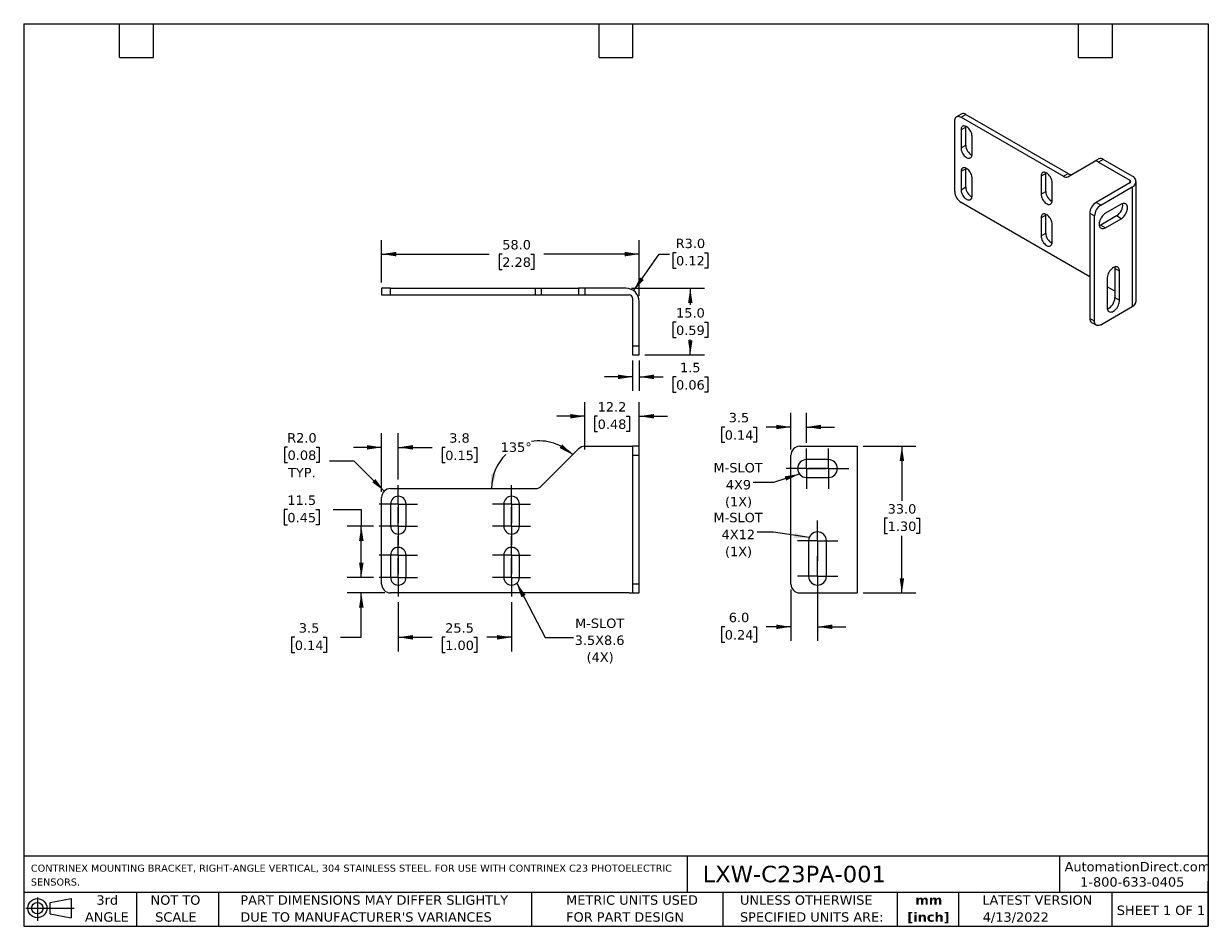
# Model space of a CAD drawing. Header units: millimetres. Extents: x 6 to 273, y 6 to 210.
import ezdxf

# ---------------------------------------------------------------- set-up
doc = ezdxf.new("R2010")
doc.units = ezdxf.units.MM
doc.linetypes.add('SLD-Center', pattern=[19.05, 15.24, -1.27, 1.27, -1.27])
doc.linetypes.add('SLD-Solid', pattern=[0])
doc.layers.add('CENTER', color=40, linetype='SLD-Center')
doc.layers.add('DIMENSIONS', color=140, linetype='SLD-Solid', lineweight=25)
doc.layers.add('TEXT', color=140, linetype='SLD-Solid', lineweight=25)
doc.styles.add('SLDTEXTSTYLE0', font='VERDANA.TTF')
doc.styles.add('SLDTEXTSTYLE1', font='VERDANAB.TTF')
doc.styles.get("Standard").update_dxf_attribs({"font": 'VERDANA.TTF'})
doc.dimstyles.new('SLDDIMSTYLE0', dxfattribs={"dimtxt": 2.158008, "dimasz": 3.302, "dimexe": 0, "dimexo": 0.0625, "dimgap": 0.539502, "dimtad": 0, "dimtih": 1, "dimtoh": 1, "dimrnd": 1e-09, "dimzin": 4, "dimdsep": 46, "dimtxsty": 'SLDTEXTSTYLE0', "dimsah": 1, "dimcen": 0.09, "dimadec": 0, "dimazin": 1, "dimtfac": 1, "dimtofl": 0, "dimtmove": 0, "dimatfit": 3, "dimfxl": 0, "dimfrac": 2, "dimtolj": 1, "dimtzin": 12, "dimarcsym": 0})
doc.dimstyles.new('SLDDIMSTYLE1', dxfattribs={"dimtxt": 2.158008, "dimasz": 3.302, "dimexe": 0, "dimexo": 0.0625, "dimgap": 0.539502, "dimtad": 0, "dimtih": 1, "dimtoh": 1, "dimrnd": 1e-09, "dimzin": 4, "dimdsep": 46, "dimtxsty": 'SLDTEXTSTYLE0', "dimsah": 1, "dimcen": 0, "dimadec": 0, "dimazin": 1, "dimtfac": 1, "dimtofl": 0, "dimtmove": 0, "dimatfit": 3, "dimfxl": 0, "dimfrac": 2, "dimtolj": 1, "dimtzin": 12, "dimarcsym": 0})
doc.dimstyles.new('SLDDIMSTYLE2', dxfattribs={"dimtxt": 2.158008, "dimasz": 3.302, "dimexe": 0, "dimexo": 0.0625, "dimgap": 0.539502, "dimtad": 0, "dimtih": 1, "dimtoh": 1, "dimrnd": 1e-09, "dimzin": 12, "dimdsep": 46, "dimtxsty": 'SLDTEXTSTYLE0', "dimsah": 1, "dimcen": 0.09, "dimadec": 0, "dimazin": 3, "dimtfac": 1, "dimtmove": 0, "dimatfit": 0, "dimfxl": 0, "dimfrac": 2, "dimtolj": 1, "dimtzin": 12, "dimarcsym": 0})
doc.dimstyles.new('SLDDIMSTYLE3', dxfattribs={"dimtxt": 2.158008, "dimasz": 3.302, "dimexe": 0, "dimexo": 0.0625, "dimgap": 0.539502, "dimtad": 0, "dimtih": 1, "dimtoh": 1, "dimrnd": 1e-09, "dimzin": 4, "dimdsep": 46, "dimtxsty": 'SLDTEXTSTYLE0', "dimsah": 1, "dimcen": 0, "dimadec": 0, "dimazin": 1, "dimtfac": 1, "dimtofl": 0, "dimtmove": 0, "dimatfit": 3, "dimfxl": 0, "dimfrac": 2, "dimtolj": 1, "dimtzin": 12, "dimarcsym": 0})
doc.dimstyles.new('SLDDIMSTYLE4', dxfattribs={"dimtxt": 2.158008, "dimasz": 3.302, "dimexe": 0, "dimexo": 0.0625, "dimgap": 0.539502, "dimtad": 0, "dimtih": 1, "dimtoh": 1, "dimrnd": 1e-09, "dimzin": 12, "dimdsep": 46, "dimtxsty": 'SLDTEXTSTYLE0', "dimsah": 1, "dimcen": 0.09, "dimadec": 0, "dimazin": 3, "dimtfac": 1, "dimtofl": 0, "dimtmove": 0, "dimatfit": 3, "dimfxl": 0, "dimfrac": 2, "dimtolj": 1, "dimtzin": 12, "dimarcsym": 0})
doc.dimstyles.new('SLDDIMSTYLE5', dxfattribs={"dimtxt": 2.158008, "dimasz": 3.302, "dimexe": 0, "dimexo": 0.0625, "dimgap": 0.539502, "dimtad": 0, "dimtih": 1, "dimtoh": 1, "dimdec": 4, "dimzin": 12, "dimdsep": 46, "dimtxsty": 'SLDTEXTSTYLE0', "dimsah": 1, "dimcen": 0.09, "dimadec": 0, "dimazin": 3, "dimtfac": 1, "dimtdec": 0, "dimtofl": 0, "dimtmove": 0, "dimatfit": 3, "dimfxl": 0, "dimfrac": 2, "dimtolj": 1, "dimtzin": 12, "dimarcsym": 0})
doc.dimstyles.new('SLDDIMSTYLE6', dxfattribs={"dimtxt": 0.18, "dimasz": 3.302, "dimexe": 0, "dimexo": 0.0625, "dimgap": 0, "dimtad": 0, "dimtih": 1, "dimtoh": 1, "dimdec": 0, "dimrnd": 1e-09, "dimzin": 0, "dimdsep": 46, "dimtxsty": 'Standard', "dimsah": 1, "dimcen": 0.09, "dimadec": 0, "dimazin": 0, "dimtfac": 3.302, "dimtdec": 0, "dimtofl": 0, "dimtmove": 0, "dimatfit": 3, "dimfxl": 0, "dimfrac": 2, "dimtolj": 1, "dimtzin": 0, "dimarcsym": 0})
doc.dimstyles.new('SLDDIMSTYLE7', dxfattribs={"dimtxt": 2.158008, "dimasz": 3.302, "dimexe": 0, "dimexo": 0.0625, "dimgap": 0.539502, "dimtad": 0, "dimtih": 1, "dimtoh": 1, "dimrnd": 1e-09, "dimzin": 4, "dimdsep": 46, "dimtxsty": 'SLDTEXTSTYLE0', "dimsah": 1, "dimcen": 0.09, "dimadec": 0, "dimazin": 1, "dimtfac": 1, "dimtmove": 0, "dimatfit": 0, "dimfxl": 0, "dimfrac": 2, "dimtolj": 1, "dimtzin": 12, "dimarcsym": 0})

# ---------------------------------------------------------------- blocks, each defined once
blk = doc.blocks.new('Block11')
at = {"color": 7, "linetype": 'SLD-Solid', "lineweight": 18}
for p, q in [((0, 2.88), (10.87, 2.88)), ((2.59, 5.31), (2.59, 0)), ((5.48, 4.17), (10.18, 5.03)), ((5.48, 1.6), (5.48, 4.17)), ((10.18, 5.03), (10.18, 0.73)), ((5.48, 1.6), (10.18, 0.73))]:
    blk.add_line(p, q, dxfattribs=at)
for radius in [2.15, 1.29]:
    blk.add_circle((2.59, 2.88), radius, dxfattribs=at)
blk = doc.blocks.new('Block12')
at = {"color": 7, "linetype": 'Continuous'}
blk.add_blockref('Block11', (0, 0), dxfattribs=at)
blk = doc.blocks.new('SW_NOTE_0')
at = {"layer": 'TEXT', "color": 0, "attachment_point": 1, "style": 'SLDTEXTSTYLE0'}
for s, insert, char_height in [('CONTRINEX MOUNTING BRACKET, RIGHT-ANGLE VERTICAL, 304 STAINLESS STEEL. FOR USE WITH CONTRINEX C23 PHOTOELECTRIC ', (0, 2.02), 1.5875), ('SENSORS.', (0, -1.1), 1.587)]:
    blk.add_mtext(s, dxfattribs=dict(at, insert=insert, char_height=char_height))
blk = doc.blocks.new('SW_NOTE_0_1')
at = {"layer": 'TEXT', "color": 0, "char_height": 2.117, "attachment_point": 2, "style": 'SLDTEXTSTYLE1'}
for s, insert in [('mm', (2.84, 2.69)), ('[inch]', (2.76, -1.13))]:
    blk.add_mtext(s, dxfattribs=dict(at, insert=insert))
blk = doc.blocks.new('SW_NOTE_0_2')
at = {"layer": 'TEXT', "color": 0, "char_height": 2.1167, "attachment_point": 1, "style": 'SLDTEXTSTYLE0'}
for s, insert in [('UNLESS OTHERWISE ', (0, 2.69)), ('SPECIFIED UNITS ARE:', (0, -1.13))]:
    blk.add_mtext(s, dxfattribs=dict(at, insert=insert))
blk = doc.blocks.new('SW_NOTE_0_3')
at = {"layer": 'TEXT', "color": 0, "char_height": 2.1167, "attachment_point": 1, "style": 'SLDTEXTSTYLE0'}
for s, insert in [('PART DIMENSIONS MAY DIFFER SLIGHTLY ', (0, 2.69)), ("DUE TO MANUFACTURER'S VARIANCES", (0, -1.13))]:
    blk.add_mtext(s, dxfattribs=dict(at, insert=insert))
blk = doc.blocks.new('SW_NOTE_0_4')
at = {"layer": 'TEXT', "color": 0, "char_height": 2.117, "attachment_point": 2, "style": 'SLDTEXTSTYLE0'}
for s, insert in [('NOT TO', (5.26, 2.69)), ('SCALE', (5.35, -1.13))]:
    blk.add_mtext(s, dxfattribs=dict(at, insert=insert))
blk = doc.blocks.new('SW_NOTE_0_5')
at = {"layer": 'TEXT', "color": 0, "char_height": 2.117, "attachment_point": 2, "style": 'SLDTEXTSTYLE0'}
for s, insert in [('3rd', (2.32, 2.69)), ('ANGLE', (2.22, -1.13))]:
    blk.add_mtext(s, dxfattribs=dict(at, insert=insert))
blk = doc.blocks.new('SW_NOTE_0_6')
at = {"layer": 'TEXT', "color": 0, "char_height": 2.1167, "attachment_point": 1, "style": 'SLDTEXTSTYLE0'}
for s, insert in [('METRIC UNITS USED ', (0, 2.69)), ('FOR PART DESIGN', (0, -1.13))]:
    blk.add_mtext(s, dxfattribs=dict(at, insert=insert))
blk = doc.blocks.new('_D')
at = {"layer": 'DIMENSIONS'}
for p, q in [((86.94, 151.25), (86.94, 160.85)), ((144.94, 148.25), (144.94, 160.85)), ((86.94, 157.68), (111.16, 157.68)), ((114.09, 157.68), (113.36, 157.68)), ((113.36, 157.68), (113.36, 154.25)), ((120.5, 157.68), (121.23, 157.68)), ((121.23, 157.68), (121.23, 154.25)), ((144.94, 157.68), (123.43, 157.68)), ((113.36, 154.25), (114.09, 154.25)), ((121.23, 154.25), (120.5, 154.25))]:
    blk.add_line(p, q, dxfattribs=at)
for points in [[(86.94, 157.68), (90.24, 157.17), (90.24, 158.18)], [(144.94, 157.68), (141.64, 158.18), (141.64, 157.17)]]:
    blk.add_solid(points, dxfattribs=at)
at = {"layer": 'DIMENSIONS', "char_height": 2.117, "attachment_point": 1, "style": 'SLDTEXTSTYLE0'}
for s, insert in [('58.0', (114.09, 160.85)), ('2.28', (114.09, 156.93))]:
    blk.add_mtext(s, dxfattribs=dict(at, insert=insert))
blk = doc.blocks.new('_D_1')
at = {"layer": 'DIMENSIONS'}
for p, q in [((143.21, 149.98), (159.6, 149.98)), ((156.42, 149.98), (156.42, 146.25)), ((153.22, 142.34), (152.49, 142.34)), ((152.49, 142.34), (152.49, 138.91)), ((159.63, 142.34), (160.35, 142.34)), ((160.35, 142.34), (160.35, 138.91)), ((152.49, 138.91), (153.22, 138.91)), ((160.35, 138.91), (159.63, 138.91)), ((156.42, 134.98), (156.42, 138.43)), ((146.21, 134.98), (159.6, 134.98))]:
    blk.add_line(p, q, dxfattribs=at)
for points in [[(156.42, 149.98), (155.92, 146.67), (156.93, 146.67)], [(156.42, 134.98), (156.93, 138.28), (155.92, 138.28)]]:
    blk.add_solid(points, dxfattribs=at)
at = {"layer": 'DIMENSIONS', "char_height": 2.117, "attachment_point": 1, "style": 'SLDTEXTSTYLE0'}
for s, insert in [('15.0', (153.22, 145.51)), ('0.59', (153.22, 141.6))]:
    blk.add_mtext(s, dxfattribs=dict(at, insert=insert))
blk = doc.blocks.new('_D_2')
at = {"layer": 'DIMENSIONS'}
for p, q in [((143.65, 149.44), (149.39, 157.68)), ((149.39, 157.68), (151.77, 157.68)), ((153.22, 157.98), (152.49, 157.98)), ((152.49, 157.98), (152.49, 154.55)), ((159.63, 157.98), (160.35, 157.98)), ((160.35, 157.98), (160.35, 154.55)), ((152.49, 154.55), (153.22, 154.55)), ((160.35, 154.55), (159.63, 154.55))]:
    blk.add_line(p, q, dxfattribs=at)
blk.add_solid([(143.65, 149.44), (145.96, 151.86), (145.12, 152.44)], dxfattribs=at)
at = {"layer": 'DIMENSIONS', "char_height": 2.117, "attachment_point": 1, "style": 'SLDTEXTSTYLE0'}
for s, insert in [('R3.0', (153.13, 161.15)), ('0.12', (153.22, 157.24))]:
    blk.add_mtext(s, dxfattribs=dict(at, insert=insert))
blk = doc.blocks.new('_D_3')
at = {"layer": 'DIMENSIONS'}
for p, q in [((143.44, 133.71), (143.44, 126.87)), ((144.94, 133.71), (144.94, 126.87)), ((143.44, 130.04), (137.09, 130.04)), ((144.94, 130.04), (150.29, 130.04)), ((153.22, 130.04), (152.49, 130.04)), ((152.49, 130.04), (152.49, 126.61)), ((159.63, 130.04), (160.35, 130.04)), ((160.35, 130.04), (160.35, 126.61)), ((152.49, 126.61), (153.22, 126.61)), ((160.35, 126.61), (159.63, 126.61))]:
    blk.add_line(p, q, dxfattribs=at)
for points in [[(143.44, 130.04), (140.14, 130.55), (140.14, 129.53)], [(144.94, 130.04), (148.24, 129.53), (148.24, 130.55)]]:
    blk.add_solid(points, dxfattribs=at)
at = {"layer": 'DIMENSIONS', "char_height": 2.117, "attachment_point": 1, "style": 'SLDTEXTSTYLE0'}
for s, insert in [('1.5', (154.11, 133.21)), ('0.06', (153.22, 129.3))]:
    blk.add_mtext(s, dxfattribs=dict(at, insert=insert))
blk = doc.blocks.new('_D_4')
at = {"layer": 'DIMENSIONS'}
for p, q in [((132.71, 113.68), (132.71, 124.35)), ((144.94, 113.68), (144.94, 124.35)), ((132.71, 121.18), (126.36, 121.18)), ((135.57, 121.18), (134.85, 121.18)), ((134.85, 121.18), (134.85, 117.75)), ((141.99, 121.18), (142.71, 121.18)), ((142.71, 121.18), (142.71, 117.75)), ((144.94, 121.18), (151.29, 121.18)), ((134.85, 117.75), (135.57, 117.75)), ((142.71, 117.75), (141.99, 117.75))]:
    blk.add_line(p, q, dxfattribs=at)
for points in [[(132.71, 121.18), (129.4, 121.68), (129.4, 120.67)], [(144.94, 121.18), (148.24, 120.67), (148.24, 121.68)]]:
    blk.add_solid(points, dxfattribs=at)
at = {"layer": 'DIMENSIONS', "char_height": 2.117, "attachment_point": 1, "style": 'SLDTEXTSTYLE0'}
for s, insert in [('12.2', (135.57, 124.35)), ('0.48', (135.57, 120.44))]:
    blk.add_mtext(s, dxfattribs=dict(at, insert=insert))
blk = doc.blocks.new('_D_5')
at = {"layer": 'DIMENSIONS'}
for p, q in [((65.76, 114.21), (65.04, 114.21)), ((65.04, 114.21), (65.04, 110.78)), ((72.17, 114.21), (72.9, 114.21)), ((72.9, 114.21), (72.9, 110.78)), ((65.04, 110.78), (65.76, 110.78)), ((72.9, 110.78), (72.17, 110.78)), ((80.77, 111.08), (75.21, 111.08)), ((87.52, 104.32), (80.77, 111.08))]:
    blk.add_line(p, q, dxfattribs=at)
blk.add_solid([(87.52, 104.32), (85.55, 107.02), (84.83, 106.3)], dxfattribs=at)
at = {"layer": 'DIMENSIONS', "char_height": 2.117, "attachment_point": 1, "style": 'SLDTEXTSTYLE0'}
for s, insert in [('R2.0', (65.68, 117.38)), ('0.08', (65.76, 113.47)), ('TYP.', (65.86, 109.56))]:
    blk.add_mtext(s, dxfattribs=dict(at, insert=insert))
blk = doc.blocks.new('_D_6')
at = {"layer": 'DIMENSIONS'}
for p, q in [((82.36, 84.91), (82.36, 91.26)), ((85.13, 84.91), (79.19, 84.91)), ((87.67, 81.41), (79.19, 81.41)), ((82.36, 71.41), (82.36, 81.41)), ((67.39, 71.41), (66.67, 71.41)), ((66.67, 71.41), (66.67, 67.98)), ((73.8, 71.41), (74.53, 71.41)), ((74.53, 71.41), (74.53, 67.98)), ((77.7, 71.41), (82.36, 71.41)), ((66.67, 67.98), (67.39, 67.98)), ((74.53, 67.98), (73.8, 67.98))]:
    blk.add_line(p, q, dxfattribs=at)
for points in [[(82.36, 84.91), (82.87, 88.21), (81.85, 88.21)], [(82.36, 81.41), (81.85, 78.11), (82.87, 78.11)]]:
    blk.add_solid(points, dxfattribs=at)
at = {"layer": 'DIMENSIONS', "char_height": 2.117, "attachment_point": 1, "style": 'SLDTEXTSTYLE0'}
for s, insert in [('3.5', (68.29, 74.58)), ('0.14', (67.39, 70.67))]:
    blk.add_mtext(s, dxfattribs=dict(at, insert=insert))
blk = doc.blocks.new('_D_7')
at = {"layer": 'DIMENSIONS'}
for p, q in [((65.71, 100.16), (64.98, 100.16)), ((64.98, 100.16), (64.98, 96.74)), ((72.12, 100.16), (72.85, 100.16)), ((72.85, 100.16), (72.85, 96.74)), ((76.01, 100.16), (82.36, 100.16)), ((82.36, 100.16), (82.36, 96.41)), ((64.98, 96.74), (65.71, 96.74)), ((72.85, 96.74), (72.12, 96.74)), ((85.13, 96.41), (79.19, 96.41)), ((82.36, 84.91), (82.36, 96.41)), ((85.13, 84.91), (79.19, 84.91))]:
    blk.add_line(p, q, dxfattribs=at)
for points in [[(82.36, 96.41), (81.85, 93.11), (82.87, 93.11)], [(82.36, 84.91), (82.87, 88.21), (81.85, 88.21)]]:
    blk.add_solid(points, dxfattribs=at)
at = {"layer": 'DIMENSIONS', "char_height": 2.117, "attachment_point": 1, "style": 'SLDTEXTSTYLE0'}
for s, insert in [('11.5', (65.71, 103.34)), ('0.45', (65.71, 99.42))]:
    blk.add_mtext(s, dxfattribs=dict(at, insert=insert))
blk = doc.blocks.new('_D_8')
at = {"layer": 'DIMENSIONS'}
for p, q in [((90.69, 79.35), (90.69, 68.23)), ((116.19, 79.35), (116.19, 68.23)), ((90.69, 71.41), (98.33, 71.41)), ((101.25, 71.41), (100.53, 71.41)), ((100.53, 71.41), (100.53, 67.98)), ((107.67, 71.41), (108.39, 71.41)), ((108.39, 71.41), (108.39, 67.98)), ((116.19, 71.41), (110.59, 71.41)), ((100.53, 67.98), (101.25, 67.98)), ((108.39, 67.98), (107.67, 67.98))]:
    blk.add_line(p, q, dxfattribs=at)
for points in [[(90.69, 71.41), (93.99, 70.9), (93.99, 71.92)], [(116.19, 71.41), (112.89, 71.92), (112.89, 70.9)]]:
    blk.add_solid(points, dxfattribs=at)
at = {"layer": 'DIMENSIONS', "char_height": 2.117, "attachment_point": 1, "style": 'SLDTEXTSTYLE0'}
for s, insert in [('25.5', (101.25, 74.58)), ('1.00', (101.25, 70.67))]:
    blk.add_mtext(s, dxfattribs=dict(at, insert=insert))
blk = doc.blocks.new('_D_9')
at = {"layer": 'DIMENSIONS'}
for p, q in [((86.94, 104.18), (86.94, 117.35)), ((90.69, 106.97), (90.69, 117.35)), ((86.94, 114.17), (80.59, 114.17)), ((90.69, 114.17), (98.33, 114.17)), ((101.25, 114.17), (100.53, 114.17)), ((100.53, 114.17), (100.53, 110.74)), ((107.67, 114.17), (108.39, 114.17)), ((108.39, 114.17), (108.39, 110.74)), ((100.53, 110.74), (101.25, 110.74)), ((108.39, 110.74), (107.67, 110.74))]:
    blk.add_line(p, q, dxfattribs=at)
for points in [[(86.94, 114.17), (83.64, 114.68), (83.64, 113.67)], [(90.69, 114.17), (93.99, 113.67), (93.99, 114.68)]]:
    blk.add_solid(points, dxfattribs=at)
at = {"layer": 'DIMENSIONS', "char_height": 2.117, "attachment_point": 1, "style": 'SLDTEXTSTYLE0'}
for s, insert in [('3.8', (102.15, 117.34)), ('0.15', (101.25, 113.43))]:
    blk.add_mtext(s, dxfattribs=dict(at, insert=insert))
blk = doc.blocks.new('_D_10')
at = {"layer": 'DIMENSIONS'}
for start, end in [(45, 99.2588), (134.321, 180)]:
    blk.add_arc((122.38, 104.91), 10.72, start, end, dxfattribs=at)
for points in [[(129.96, 112.49), (127.6, 114.86), (127, 114.04)], [(111.66, 104.91), (112.65, 108.1), (111.65, 108.25)]]:
    blk.add_solid(points, dxfattribs=at)
at = {"layer": 'DIMENSIONS', "insert": (113.74, 115.27), "char_height": 2.117, "attachment_point": 1, "style": 'SLDTEXTSTYLE0'}
blk.add_mtext('135°', dxfattribs=at)
blk = doc.blocks.new('SW_NOTE_0_7')
at = {"layer": 'TEXT', "color": 0, "char_height": 2.117, "attachment_point": 2, "style": 'SLDTEXTSTYLE0'}
for s, insert in [('M-SLOT', (5.91, 4.24)), ('3.5X8.6', (5.89, 0.42)), ('(4X)', (6.01, -3.4))]:
    blk.add_mtext(s, dxfattribs=dict(at, insert=insert))
blk = doc.blocks.new('SW_CENTERMARKSYMBOL_0')
at = {"layer": 'CENTER', "color": 0}
for p, q in [((0, 2.54), (0, 4.29)), ((-2.54, 0), (-4.29, 0)), ((0, 0), (-2.54, 0)), ((0, 0), (0, 2.54)), ((0, 0), (0, -2.54)), ((0, 0), (2.54, 0)), ((2.54, 0), (4.29, 0)), ((0, -2.54), (0, -4.29))]:
    blk.add_line(p, q, dxfattribs=at)
blk = doc.blocks.new('SW_CENTERMARKSYMBOL_1')
at = {"layer": 'CENTER', "color": 0}
for p, q in [((0, 2.54), (0, 4.29)), ((-2.54, 0), (-4.29, 0)), ((0, 0), (-2.54, 0)), ((0, 0), (0, 2.54)), ((0, 0), (0, -2.54)), ((0, 0), (2.54, 0)), ((2.54, 0), (4.29, 0)), ((0, -2.54), (0, -4.29))]:
    blk.add_line(p, q, dxfattribs=at)
blk = doc.blocks.new('SW_CENTERMARKSYMBOL_2')
at = {"layer": 'CENTER', "color": 0}
for p, q in [((0, 2.54), (0, 4.29)), ((-2.54, 0), (-4.29, 0)), ((0, 0), (-2.54, 0)), ((0, 0), (0, 2.54)), ((0, 0), (0, -2.54)), ((0, 0), (2.54, 0)), ((2.54, 0), (4.29, 0)), ((0, -2.54), (0, -4.29))]:
    blk.add_line(p, q, dxfattribs=at)
blk = doc.blocks.new('SW_CENTERMARKSYMBOL_3')
at = {"layer": 'CENTER', "color": 0}
for p, q in [((0, 2.54), (0, 4.29)), ((-2.54, 0), (-4.29, 0)), ((0, 0), (-2.54, 0)), ((0, 0), (0, 2.54)), ((0, 0), (0, -2.54)), ((0, 0), (2.54, 0)), ((2.54, 0), (4.29, 0)), ((0, -2.54), (0, -4.29))]:
    blk.add_line(p, q, dxfattribs=at)
blk = doc.blocks.new('SW_CENTERMARKSYMBOL_4')
at = {"layer": 'CENTER', "color": 0}
for p, q in [((0, 2.54), (0, 4.29)), ((-2.54, 0), (-4.29, 0)), ((0, 0), (-2.54, 0)), ((0, 0), (0, 2.54)), ((0, 0), (0, -2.54)), ((0, 0), (2.54, 0)), ((2.54, 0), (4.29, 0)), ((0, -2.54), (0, -4.29))]:
    blk.add_line(p, q, dxfattribs=at)
blk = doc.blocks.new('SW_CENTERMARKSYMBOL_5')
at = {"layer": 'CENTER', "color": 0}
for p, q in [((0, 2.54), (0, 4.29)), ((-2.54, 0), (-4.29, 0)), ((0, 0), (-2.54, 0)), ((0, 0), (0, 2.54)), ((0, 0), (0, -2.54)), ((0, 0), (2.54, 0)), ((2.54, 0), (4.29, 0)), ((0, -2.54), (0, -4.29))]:
    blk.add_line(p, q, dxfattribs=at)
blk = doc.blocks.new('SW_CENTERMARKSYMBOL_6')
at = {"layer": 'CENTER', "color": 0}
for p, q in [((0, 2.54), (0, 4.29)), ((-2.54, 0), (-4.29, 0)), ((0, 0), (-2.54, 0)), ((0, 0), (0, 2.54)), ((0, 0), (0, -2.54)), ((0, 0), (2.54, 0)), ((2.54, 0), (4.29, 0)), ((0, -2.54), (0, -4.29))]:
    blk.add_line(p, q, dxfattribs=at)
blk = doc.blocks.new('SW_CENTERMARKSYMBOL_7')
at = {"layer": 'CENTER', "color": 0}
for p, q in [((0, 2.54), (0, 4.29)), ((-2.54, 0), (-4.29, 0)), ((0, 0), (-2.54, 0)), ((0, 0), (0, 2.54)), ((0, 0), (0, -2.54)), ((0, 0), (2.54, 0)), ((2.54, 0), (4.29, 0)), ((0, -2.54), (0, -4.29))]:
    blk.add_line(p, q, dxfattribs=at)
blk = doc.blocks.new('_D_11')
at = {"layer": 'DIMENSIONS'}
for p, q in [((185.07, 83.89), (185.07, 70.6)), ((179.07, 82.14), (179.07, 70.6)), ((164.18, 73.77), (163.46, 73.77)), ((163.46, 73.77), (163.46, 70.34)), ((170.6, 73.77), (171.32, 73.77)), ((171.32, 73.77), (171.32, 70.34)), ((179.07, 73.77), (173.52, 73.77)), ((185.07, 73.77), (191.42, 73.77)), ((163.46, 70.34), (164.18, 70.34)), ((171.32, 70.34), (170.6, 70.34))]:
    blk.add_line(p, q, dxfattribs=at)
for points in [[(179.07, 73.77), (175.76, 74.28), (175.76, 73.26)], [(185.07, 73.77), (188.37, 73.26), (188.37, 74.28)]]:
    blk.add_solid(points, dxfattribs=at)
at = {"layer": 'DIMENSIONS', "char_height": 2.117, "attachment_point": 1, "style": 'SLDTEXTSTYLE0'}
for s, insert in [('6.0', (165.08, 76.94)), ('0.24', (164.18, 73.03))]:
    blk.add_mtext(s, dxfattribs=dict(at, insert=insert))
blk = doc.blocks.new('_D_12')
at = {"layer": 'DIMENSIONS'}
for p, q in [((179.07, 113.68), (179.07, 121.93)), ((182.57, 115.22), (182.57, 121.93)), ((164.18, 118.75), (163.46, 118.75)), ((163.46, 118.75), (163.46, 115.32)), ((170.6, 118.75), (171.32, 118.75)), ((171.32, 118.75), (171.32, 115.32)), ((179.07, 118.75), (173.52, 118.75)), ((182.57, 118.75), (188.92, 118.75)), ((163.46, 115.32), (164.18, 115.32)), ((171.32, 115.32), (170.6, 115.32))]:
    blk.add_line(p, q, dxfattribs=at)
for points in [[(179.07, 118.75), (175.76, 119.26), (175.76, 118.25)], [(182.57, 118.75), (185.87, 118.25), (185.87, 119.26)]]:
    blk.add_solid(points, dxfattribs=at)
at = {"layer": 'DIMENSIONS', "char_height": 2.117, "attachment_point": 1, "style": 'SLDTEXTSTYLE0'}
for s, insert in [('3.5', (165.08, 121.93)), ('0.14', (164.18, 118.01))]:
    blk.add_mtext(s, dxfattribs=dict(at, insert=insert))
blk = doc.blocks.new('_D_13')
at = {"layer": 'DIMENSIONS'}
for p, q in [((195.34, 114.41), (207.24, 114.41)), ((204.07, 114.41), (204.07, 102.12)), ((200.86, 98.21), (200.14, 98.21)), ((200.14, 98.21), (200.14, 94.78)), ((207.27, 98.21), (208, 98.21)), ((208, 98.21), (208, 94.78)), ((200.14, 94.78), (200.86, 94.78)), ((204.07, 81.41), (204.07, 94.29)), ((208, 94.78), (207.27, 94.78)), ((195.34, 81.41), (207.24, 81.41))]:
    blk.add_line(p, q, dxfattribs=at)
for points in [[(204.07, 114.41), (203.56, 111.11), (204.57, 111.11)], [(204.07, 81.41), (204.57, 84.71), (203.56, 84.71)]]:
    blk.add_solid(points, dxfattribs=at)
at = {"layer": 'DIMENSIONS', "char_height": 2.117, "attachment_point": 1, "style": 'SLDTEXTSTYLE0'}
for s, insert in [('33.0', (200.86, 101.38)), ('1.30', (200.86, 97.47))]:
    blk.add_mtext(s, dxfattribs=dict(at, insert=insert))
blk = doc.blocks.new('SW_NOTE_0_8')
at = {"layer": 'TEXT', "color": 0, "char_height": 2.117, "attachment_point": 2, "style": 'SLDTEXTSTYLE0'}
for s, insert in [('M-SLOT', (-3.41, 4.34)), ('4X9', (-3.33, 0.51)), ('(1X)', (-3.31, -3.31))]:
    blk.add_mtext(s, dxfattribs=dict(at, insert=insert))
blk = doc.blocks.new('SW_NOTE_0_9')
at = {"layer": 'TEXT', "color": 0, "char_height": 2.117, "attachment_point": 2, "style": 'SLDTEXTSTYLE0'}
for s, insert in [('M-SLOT', (-4.31, 4.38)), ('4X12', (-4.26, 0.56)), ('(1X)', (-4.21, -3.27))]:
    blk.add_mtext(s, dxfattribs=dict(at, insert=insert))
blk = doc.blocks.new('SW_CENTERMARKSYMBOL_8')
at = {"layer": 'CENTER', "color": 0}
for p, q in [((0, 2.54), (0, 4.54)), ((-2.54, 0), (-4.54, 0)), ((0, 0), (-2.54, 0)), ((0, 0), (0, 2.54)), ((0, 0), (0, -2.54)), ((0, 0), (2.54, 0)), ((2.54, 0), (4.54, 0)), ((0, -2.54), (0, -4.54))]:
    blk.add_line(p, q, dxfattribs=at)
blk = doc.blocks.new('SW_CENTERMARKSYMBOL_9')
at = {"layer": 'CENTER', "color": 0}
for p, q in [((0, 2.54), (0, 4.54)), ((-2.54, 0), (-4.54, 0)), ((0, 0), (-2.54, 0)), ((0, 0), (0, 2.54)), ((0, 0), (0, -2.54)), ((0, 0), (2.54, 0)), ((2.54, 0), (4.54, 0)), ((0, -2.54), (0, -4.54))]:
    blk.add_line(p, q, dxfattribs=at)
blk = doc.blocks.new('SW_CENTERMARKSYMBOL_10')
at = {"layer": 'CENTER', "color": 0}
for p, q in [((0, 2.54), (0, 4.54)), ((-2.54, 0), (-4.54, 0)), ((0, 0), (-2.54, 0)), ((0, 0), (0, 2.54)), ((0, 0), (0, -2.54)), ((0, 0), (2.54, 0)), ((2.54, 0), (4.54, 0)), ((0, -2.54), (0, -4.54))]:
    blk.add_line(p, q, dxfattribs=at)
blk = doc.blocks.new('SW_CENTERMARKSYMBOL_11')
at = {"layer": 'CENTER', "color": 0}
for p, q in [((0, 2.54), (0, 4.54)), ((-2.54, 0), (-4.54, 0)), ((0, 0), (-2.54, 0)), ((0, 0), (0, 2.54)), ((0, 0), (0, -2.54)), ((0, 0), (2.54, 0)), ((2.54, 0), (4.54, 0)), ((0, -2.54), (0, -4.54))]:
    blk.add_line(p, q, dxfattribs=at)

msp = doc.modelspace()

# ---------------------------------------------------------------- linework, layer by layer
for p, q in [((215.96421, 171.7689), (215.96421, 187.69145)), ((217.43916, 189.21944), (216.3785, 188.60714)), ((217.37842, 188.50812), (218.43908, 189.12043)), ((217.37842, 188.50812), (240.43829, 175.19595)), ((218.43908, 189.12043), (241.49895, 175.80825)), ((218.43908, 186.26254), (217.37842, 185.65023)), ((217.37842, 185.65023), (217.37842, 181.56753)), ((218.45024, 186.44757), (218.43908, 186.26254)), ((218.43908, 182.17983), (218.43908, 186.26254)), ((219.8533, 180.13881), (219.8533, 184.22152)), ((217.37842, 181.56753), (218.43908, 182.17983)), ((248.38803, 179.11009), (247.32737, 178.49778)), ((249.38803, 179.01112), (248.32737, 178.39881)), ((255.91574, 175.24275), (249.38803, 179.01112)), ((218.43908, 176.87232), (217.37842, 176.26001)), ((217.37842, 176.26001), (217.37842, 172.17731)), ((218.45024, 177.05735), (218.43908, 176.87232)), ((218.43908, 172.78961), (218.43908, 176.87232)), ((236.48147, 176.03837), (236.47031, 175.85333)), ((241.43829, 175.09698), (247.32737, 178.49778)), ((248.32737, 178.39881), (255.38541, 174.32429)), ((219.8533, 170.74859), (219.8533, 174.8313)), ((236.47031, 175.85333), (235.40965, 175.24103)), ((235.40965, 175.24103), (235.40965, 171.15832)), ((236.47031, 171.77063), (236.47031, 175.85333)), ((237.88452, 169.72961), (237.88452, 173.81231)), ((240.43829, 175.19595), (241.49895, 175.80825)), ((255.38541, 173.71199), (247.78401, 169.32379)), ((255.38541, 174.32429), (255.38541, 173.71199)), ((256.79442, 147.07229), (256.79442, 174.01814)), ((217.37842, 172.17731), (218.43908, 172.78961)), ((235.40965, 171.15832), (236.47031, 171.77063)), ((248.84467, 168.71149), (255.91574, 172.79353)), ((255.91574, 172.79353), (255.91574, 145.84768)), ((246.3698, 152.58305), (217.37842, 169.31941)), ((248.84467, 168.71149), (247.78401, 169.32379)), ((253.44087, 168.91519), (249.90533, 166.87417)), ((236.47031, 166.46311), (235.40965, 165.85081)), ((235.40965, 165.85081), (235.40965, 161.7681)), ((236.48147, 166.64815), (236.47031, 166.46311)), ((236.47031, 162.38041), (236.47031, 166.46311)), ((246.3698, 166.8743), (247.43046, 166.262)), ((246.3698, 166.8743), (246.3698, 143.19462)), ((247.43046, 142.58231), (247.43046, 166.262)), ((252.38021, 166.26133), (248.84467, 164.22031)), ((249.90533, 163.60801), (253.44087, 165.64903)), ((253.44087, 165.64903), (252.38021, 166.26133)), ((237.88452, 160.33939), (237.88452, 164.42209)), ((248.84467, 164.22031), (249.90533, 163.60801)), ((235.40965, 161.7681), (236.47031, 162.38041)), ((250.25889, 152.1764), (250.25889, 145.64408)), ((253.08731, 153.80922), (252.02665, 154.42152)), ((252.02665, 154.42152), (252.02665, 147.8892)), ((253.08731, 147.27689), (253.08731, 153.80922)), ((86.93728, 149.97521), (86.93728, 148.47521)), ((88.93728, 149.97521), (86.93728, 149.97521)), ((88.93728, 148.47521), (88.93728, 149.97521)), ((88.93728, 149.97521), (121.54885, 149.97521)), ((121.54885, 148.47521), (121.54885, 149.97521)), ((121.54885, 149.97521), (122.96306, 149.97521)), ((122.96306, 148.47521), (122.96306, 149.97521)), ((122.96306, 149.97521), (131.29149, 149.97521)), ((131.29149, 149.97521), (131.29149, 148.47521)), ((132.7057, 149.97521), (131.29149, 149.97521)), ((132.7057, 149.97521), (132.7057, 148.47521)), ((141.93728, 149.97521), (132.7057, 149.97521)), ((252.02665, 149.31741), (250.25889, 150.33793)), ((86.93728, 148.47521), (88.93728, 148.47521)), ((88.93728, 148.47521), (121.54885, 148.47521)), ((121.54885, 148.47521), (122.96306, 148.47521)), ((122.96306, 148.47521), (131.29149, 148.47521)), ((131.29149, 148.47521), (132.7057, 148.47521)), ((132.7057, 148.47521), (142.68728, 148.47521)), ((143.43728, 147.72521), (143.43728, 136.97521)), ((144.93728, 136.97521), (144.93728, 146.97521)), ((252.02665, 147.8892), (253.08731, 147.27689)), ((248.84467, 141.76564), (255.91574, 145.84768)), ((247.43046, 142.58231), (246.3698, 143.19462)), ((246.7841, 142.27893), (247.84476, 141.66662)), ((144.93728, 136.97521), (143.43728, 136.97521)), ((143.43728, 136.97521), (143.43728, 134.97521)), ((144.93728, 134.97521), (144.93728, 136.97521)), ((143.43728, 134.97521), (144.93728, 134.97521)), ((122.96306, 105.49298), (131.29149, 113.8214)), ((132.7057, 114.40719), (142.68728, 114.40719)), ((142.68728, 114.40719), (143.43728, 114.40719)), ((143.43728, 114.40719), (143.43728, 112.40719)), ((144.93728, 114.40719), (143.43728, 114.40719)), ((143.43728, 112.40719), (144.93728, 112.40719)), ((143.43728, 112.40719), (143.43728, 83.40719)), ((144.93728, 112.40719), (144.93728, 114.40719)), ((144.93728, 83.40719), (144.93728, 112.40719)), ((179.06644, 83.40719), (179.06644, 112.40719)), ((181.06644, 114.40719), (191.06644, 114.40719)), ((191.06644, 114.40719), (194.06644, 114.40719)), ((194.06644, 81.40719), (194.06644, 114.40719)), ((187.56644, 111.40719), (182.56644, 111.40719)), ((182.56644, 107.40719), (187.56644, 107.40719)), ((88.93728, 104.90719), (121.54885, 104.90719)), ((86.93728, 83.40719), (86.93728, 102.90719)), ((88.93728, 101.40719), (88.93728, 96.40719)), ((92.43728, 96.40719), (92.43728, 101.40719)), ((114.43728, 101.40719), (114.43728, 96.40719)), ((117.93728, 96.40719), (117.93728, 101.40719)), ((183.06644, 93.15719), (183.06644, 85.15719)), ((187.06644, 85.15719), (187.06644, 93.15719)), ((88.93728, 89.90719), (88.93728, 84.90719)), ((92.43728, 84.90719), (92.43728, 89.90719)), ((114.43728, 89.90719), (114.43728, 84.90719)), ((117.93728, 84.90719), (117.93728, 89.90719)), ((144.93728, 83.40719), (143.43728, 83.40719)), ((143.43728, 83.40719), (143.43728, 81.40719)), ((144.93728, 81.40719), (144.93728, 83.40719)), ((142.68728, 81.40719), (88.93728, 81.40719)), ((142.68728, 81.40719), (143.43728, 81.40719)), ((143.43728, 81.40719), (144.93728, 81.40719)), ((181.06644, 81.40719), (191.06644, 81.40719)), ((191.06644, 81.40719), (194.06644, 81.40719))]:
    msp.add_line(p, q)
at = {"flags": 128}
for points in [[(215.96421, 187.69145), (215.98162, 187.93687), (216.03343, 188.15614), (216.11835, 188.34387), (216.2343, 188.49543), (216.37842, 188.60709), (216.54717, 188.6761), (216.73638, 188.70077), (216.94141, 188.68048), (217.15719, 188.61573), (217.37842, 188.50812)], [(219.8533, 184.22152), (219.83642, 184.46646), (219.78625, 184.7242), (219.70415, 184.98772), (219.59237, 185.24982), (219.45395, 185.50336), (219.29267, 185.74142), (219.11293, 185.95751), (218.91963, 186.14573), (218.71805, 186.30095), (218.51367, 186.41893), (218.31209, 186.49646), (218.11879, 186.53142), (217.93905, 186.52286), (217.77777, 186.471), (217.63935, 186.37728), (217.52757, 186.24423), (217.44547, 186.0755), (217.3953, 185.87568), (217.37842, 185.65023)], [(217.37842, 181.56753), (217.3953, 181.32259), (217.44547, 181.06484), (217.52757, 180.80132), (217.63935, 180.53922), (217.77777, 180.28568), (217.93905, 180.04762), (218.11879, 179.83153), (218.31209, 179.64331), (218.51367, 179.48809), (218.71805, 179.37011), (218.91963, 179.29258), (219.11293, 179.25762), (219.29267, 179.26619), (219.45395, 179.31804), (219.59237, 179.41176), (219.70415, 179.54481), (219.78625, 179.71354), (219.83642, 179.91336), (219.8533, 180.13881)], [(219.8533, 174.8313), (219.83642, 175.07624), (219.78625, 175.33398), (219.70415, 175.5975), (219.59237, 175.8596), (219.45395, 176.11314), (219.29267, 176.3512), (219.11293, 176.56729), (218.91963, 176.75551), (218.71805, 176.91073), (218.51367, 177.02871), (218.31209, 177.10624), (218.11879, 177.1412), (217.93905, 177.13264), (217.77777, 177.08078), (217.63935, 176.98706), (217.52757, 176.85402), (217.44547, 176.68528), (217.3953, 176.48546), (217.37842, 176.26001)], [(237.88452, 173.81231), (237.86764, 174.05725), (237.81747, 174.315), (237.73538, 174.57851), (237.62359, 174.84062), (237.48518, 175.09416), (237.3239, 175.33222), (237.14415, 175.54831), (236.95085, 175.73653), (236.74927, 175.89174), (236.5449, 176.00973), (236.34331, 176.08725), (236.15001, 176.12221), (235.97027, 176.11365), (235.80899, 176.0618), (235.67057, 175.96807), (235.55879, 175.83503), (235.47669, 175.6663), (235.42652, 175.46648), (235.40965, 175.24103)], [(217.37842, 172.17731), (217.3953, 171.93237), (217.44547, 171.67462), (217.52757, 171.4111), (217.63935, 171.149), (217.77777, 170.89546), (217.93905, 170.6574), (218.11879, 170.44131), (218.31209, 170.25309), (218.51367, 170.09787), (218.71805, 169.97989), (218.91963, 169.90236), (219.11293, 169.8674), (219.29267, 169.87597), (219.45395, 169.92782), (219.59237, 170.02154), (219.70415, 170.15459), (219.78625, 170.32332), (219.83642, 170.52314), (219.8533, 170.74859)], [(235.40965, 171.15832), (235.42652, 170.91338), (235.47669, 170.65564), (235.55879, 170.39212), (235.67057, 170.13002), (235.80899, 169.87648), (235.97027, 169.63842), (236.15001, 169.42233), (236.34331, 169.23411), (236.5449, 169.07889), (236.74927, 168.96091), (236.95085, 168.88338), (237.14415, 168.84842), (237.3239, 168.85698), (237.48518, 168.90883), (237.62359, 169.00256), (237.73538, 169.1356), (237.81747, 169.30434), (237.86764, 169.50415), (237.88452, 169.72961)], [(253.44087, 165.64903), (253.6621, 165.79685), (253.87788, 165.98124), (254.08291, 166.19766), (254.27212, 166.44079), (254.44087, 166.70463), (254.58499, 166.9827), (254.70094, 167.26813), (254.78587, 167.55391), (254.83767, 167.833), (254.85508, 168.09852), (254.83767, 168.34394), (254.78587, 168.56321), (254.70094, 168.75094), (254.58499, 168.9025), (254.44087, 169.01416), (254.27212, 169.08317), (254.08291, 169.10784), (253.87788, 169.08755), (253.6621, 169.0228), (253.44087, 168.91519)], [(237.88452, 164.42209), (237.86764, 164.66703), (237.81747, 164.92478), (237.73538, 165.18829), (237.62359, 165.4504), (237.48518, 165.70394), (237.3239, 165.942), (237.14415, 166.15809), (236.95085, 166.34631), (236.74927, 166.50152), (236.5449, 166.61951), (236.34331, 166.69704), (236.15001, 166.73199), (235.97027, 166.72343), (235.80899, 166.67158), (235.67057, 166.57786), (235.55879, 166.44481), (235.47669, 166.27608), (235.42652, 166.07626), (235.40965, 165.85081)], [(249.90533, 166.87417), (249.6841, 166.72635), (249.46832, 166.54196), (249.26329, 166.32553), (249.07408, 166.08241), (248.90533, 165.81856), (248.76121, 165.5405), (248.64526, 165.25507), (248.56034, 164.96929), (248.50853, 164.6902), (248.49112, 164.42468), (248.50853, 164.17926), (248.56034, 163.95999), (248.64526, 163.77226), (248.76121, 163.6207), (248.90533, 163.50904), (249.07408, 163.44003), (249.26329, 163.41536), (249.46832, 163.43565), (249.6841, 163.5004), (249.90533, 163.60801)], [(248.84467, 164.22031), (248.62344, 164.1127), (248.52725, 164.07874)], [(235.40965, 161.7681), (235.42652, 161.52316), (235.47669, 161.26542), (235.55879, 161.0019), (235.67057, 160.7398), (235.80899, 160.48626), (235.97027, 160.2482), (236.15001, 160.03211), (236.34331, 159.84389), (236.5449, 159.68867), (236.74927, 159.57069), (236.95085, 159.49316), (237.14415, 159.4582), (237.3239, 159.46676), (237.48518, 159.51861), (237.62359, 159.61234), (237.73538, 159.74538), (237.81747, 159.91412), (237.86764, 160.11393), (237.88452, 160.33939)], [(253.08731, 153.80922), (253.0699, 154.05464), (253.0181, 154.27391), (252.93317, 154.46164), (252.81722, 154.6132), (252.6731, 154.72486), (252.50436, 154.79387), (252.31514, 154.81854), (252.11012, 154.79825), (251.89433, 154.7335), (251.6731, 154.62589), (251.45187, 154.47807), (251.23609, 154.29368), (251.03106, 154.07726), (250.84185, 153.83413), (250.6731, 153.57029), (250.52898, 153.29222), (250.41303, 153.00679), (250.3281, 152.72101), (250.2763, 152.44192), (250.25889, 152.1764)], [(251.99052, 154.76747), (252.00924, 154.66694), (252.02665, 154.42152)], [(250.25889, 145.64408), (250.2763, 145.39866), (250.3281, 145.17938), (250.41303, 144.99166), (250.52898, 144.84009), (250.6731, 144.72843), (250.84185, 144.65942), (251.03106, 144.63476), (251.23609, 144.65505), (251.45187, 144.71979), (251.6731, 144.8274), (251.89433, 144.97522), (252.11012, 145.15962), (252.31514, 145.37604), (252.50436, 145.61917), (252.6731, 145.88301), (252.81722, 146.16107), (252.93317, 146.44651), (253.0181, 146.73228), (253.0699, 147.01137), (253.08731, 147.27689)], [(248.84467, 141.76564), (248.62344, 141.65803), (248.40766, 141.59328), (248.20263, 141.57299), (248.01342, 141.59766), (247.84467, 141.66667), (247.70055, 141.77833), (247.5846, 141.92989), (247.49968, 142.11762), (247.44787, 142.33689), (247.43046, 142.58231)]]:
    msp.add_lwpolyline(points, dxfattribs=at)
for centre, radius, start, end in [((217.85427, 188.31307), 0.99691, 54.0822552, 114.6072864), ((221.01942, 182.25099), 2.58132, 181.5797335, 242.8656414), ((248.80221, 178.19339), 1.00592, 54.3818273, 114.3139522), ((247.74155, 177.58108), 1.00592, 54.3818273, 114.3139522), ((241.02411, 176.01367), 1.00592, 234.3818273, 294.3139522), ((242.08688, 176.63185), 1.01192, 234.4783918, 293.2131685), ((255.26922, 174.01814), 0.32746, 290.7834208, 69.2165792), ((255.45096, 174.01814), 1.30985, 290.7834208, 69.2165792), ((219.01273, 171.89597), 3.05117, 182.3868561, 237.613144), ((221.01942, 172.86077), 2.58132, 181.5797335, 242.8656414), ((239.05064, 171.84179), 2.58132, 181.5797335, 242.8656414), ((249.41832, 166.74723), 3.05117, 122.386856, 177.6131439), ((250.47898, 166.13493), 3.05117, 122.386856, 177.6131439), ((250.86348, 168.74644), 2.91139, 301.3968242, 6.1188522), ((239.05064, 162.45157), 2.58132, 181.5797335, 242.8656414), ((141.93728, 146.97521), 3, 0, 90), ((142.68728, 147.72521), 0.75, 0, 90), ((249.11614, 147.96016), 2.91138, 293.8862972, 358.6033566), ((255.28658, 147.22666), 1.51572, 294.5250617, 354.1547974), ((247.34515, 143.08434), 0.98156, 173.5490657, 235.1387539), ((132.7057, 112.40719), 2, 90, 135), ((181.06644, 112.40719), 2, 90, 180), ((182.56644, 109.40719), 2, 90, 270), ((187.56644, 109.40719), 2, 270, 90), ((88.93728, 102.90719), 2, 90, 180), ((121.54885, 106.90719), 2, 270, 315), ((90.68728, 101.40719), 1.75, 0, 180), ((116.18728, 101.40719), 1.75, 0, 180), ((90.68728, 96.40719), 1.75, 180, 0), ((116.18728, 96.40719), 1.75, 180, 0), ((185.06644, 93.15719), 2, 0, 180), ((90.68728, 89.90719), 1.75, 0, 180), ((116.18728, 89.90719), 1.75, 0, 180), ((88.93728, 83.40719), 2, 180, 270), ((90.68728, 84.90719), 1.75, 180, 0), ((116.18728, 84.90719), 1.75, 180, 0), ((181.06644, 83.40719), 2, 180, 270), ((185.06644, 85.15719), 2, 180, 0)]:
    msp.add_arc(centre, radius, start, end)
at = {"layer": 'DIMENSIONS'}
msp.add_solid([(180.98391, 108.18425), (177.6864, 107.64785), (178.00012, 106.6815)], dxfattribs=at)
at = {"layer": 'TEXT'}
for p, q in [((6.35, 209.55), (273.05, 209.55)), ((6.35, 209.55), (6.35, 6.35)), ((27.94, 201.93), (27.94, 209.55)), ((35.56, 201.93), (35.56, 209.55)), ((135.89, 201.93), (135.89, 209.55)), ((143.51, 201.93), (143.51, 209.55)), ((243.84, 201.93), (243.84, 209.55)), ((251.46, 201.93), (251.46, 209.55)), ((273.05, 209.55), (273.05, 6.35)), ((27.94, 201.93), (35.56, 201.93)), ((135.89, 201.93), (143.51, 201.93)), ((243.84, 201.93), (251.46, 201.93)), ((273.05, 22.12611), (6.35, 22.12611)), ((155.7589, 22.12611), (155.7589, 13.97)), ((239.57538, 22.12611), (239.57538, 13.97)), ((273.05, 6.35), (273.05, 16.51)), ((273.05, 13.97), (6.35, 13.97)), ((31.75, 13.97), (31.75, 6.35)), ((50.21163, 13.97), (50.21163, 6.35)), ((120.64648, 13.97), (120.64648, 6.35)), ((163.78018, 13.97), (163.78018, 6.35)), ((203.0243, 13.97), (203.0243, 6.35)), ((216.8121, 13.97), (216.8121, 6.35)), ((251.34875, 13.97), (251.34875, 6.35)), ((6.35, 6.35), (273.05, 6.35))]:
    msp.add_line(p, q, dxfattribs=at)
at = {"layer": 'TEXT', "flags": 128}
msp.add_lwpolyline([(170.59918, 106.31281), (175.21922, 106.31281), (180.98391, 108.18425)], dxfattribs=at)

# ---------------------------------------------------------------- block references
at = {"layer": 'CENTER'}
for name, p in [('SW_CENTERMARKSYMBOL_9', (182.56644, 109.40719)), ('SW_CENTERMARKSYMBOL_8', (187.56644, 109.40719)), ('SW_CENTERMARKSYMBOL_7', (90.68728, 101.40719)), ('SW_CENTERMARKSYMBOL_0', (116.18728, 101.40719)), ('SW_CENTERMARKSYMBOL_6', (90.68728, 96.40719)), ('SW_CENTERMARKSYMBOL_1', (116.18728, 96.40719)), ('SW_CENTERMARKSYMBOL_10', (185.06644, 93.15719)), ('SW_CENTERMARKSYMBOL_5', (90.68728, 89.90719)), ('SW_CENTERMARKSYMBOL_2', (116.18728, 89.90719)), ('SW_CENTERMARKSYMBOL_4', (90.68728, 84.90719)), ('SW_CENTERMARKSYMBOL_3', (116.18728, 84.90719)), ('SW_CENTERMARKSYMBOL_11', (185.06644, 85.15719))]:
    msp.add_blockref(name, p, dxfattribs=at)
at = {"layer": 'TEXT'}
for name, p in [('SW_NOTE_0_8', (170.59918, 106.31281)), ('SW_NOTE_0_9', (171.49681, 95.05562)), ('SW_NOTE_0_7', (130.11187, 71.39087)), ('SW_NOTE_0', (7.96573, 18.21578)), ('SW_NOTE_0_5', (22.84735, 10.63547)), ('SW_NOTE_0_4', (35.25718, 10.63547)), ('SW_NOTE_0_3', (55.11928, 10.63547)), ('SW_NOTE_0_6', (128.47837, 10.63547)), ('SW_NOTE_0_2', (167.60791, 10.63547)), ('Block12', (6.83794, 7.55386)), ('SW_NOTE_0_1', (207.2861, 10.63276))]:
    msp.add_blockref(name, p, dxfattribs=at)

# ---------------------------------------------------------------- texts
at = {"layer": 'TEXT', "style": 'SLDTEXTSTYLE0'}
for s, insert, char_height, attachment_point in [('LXW-C23PA-001', (159.20772, 19.97502), 3.7041667, 1), ('AutomationDirect.com', (240.69496, 20.83641), 2.1166667, 1), ('1-800-633-0405', (244.19158, 17.39691), 2.1166667, 1), ('LATEST VERSION', (234.55213, 13.32388), 2.1166667, 2), ('SHEET 1 OF 1', (252.44129, 11.01137), 2.1166667, 1), ('4/13/2022', (229.70149, 9.48742), 2.116667, 2)]:
    msp.add_mtext(s, dxfattribs=dict(at, insert=insert, char_height=char_height, attachment_point=attachment_point))

# ---------------------------------------------------------------- dimensions: what is measured, and where the dimension line sits
at = {"layer": 'DIMENSIONS'}
for base, p1, p2, angle, dimstyle, picture, middle in [((144.93728, 157.67613), (86.93728, 149.97521), (144.93728, 146.97521), 0, 'SLDDIMSTYLE0', '_D', (117.29475, 157.67613)), ((156.42367, 134.97521), (141.93728, 149.97521), (144.93728, 134.97521), 90, 'SLDDIMSTYLE0', '_D_1', (156.42367, 142.33822)), ((144.93728, 130.04133), (143.43728, 134.97521), (144.93728, 134.97521), 0, 'SLDDIMSTYLE2', '_D_3', (156.42367, 130.04133)), ((204.06644, 81.40719), (194.06644, 114.40719), (194.06644, 81.40719), 90, 'SLDDIMSTYLE0', '_D_13', (204.06644, 98.20757)), ((82.36132, 96.40719), (86.39728, 84.90719), (86.39728, 96.40719), 90, 'SLDDIMSTYLE4', '_D_7', (82.36132, 100.16479)), ((82.36132, 81.40719), (86.39728, 84.90719), (88.93728, 81.40719), 90, 'SLDDIMSTYLE2', '_D_6', (82.36132, 71.40719))]:
    dim = msp.add_linear_dim(base=base, p1=p1, p2=p2, angle=angle, dimstyle=dimstyle, dxfattribs=at)
    dim.commit()
    dim.dimension.update_dxf_attribs({"geometry": picture, "text_midpoint": middle, "dimtype": 160})
dim = msp.add_radius_dim(center=(141.93728, 146.97521), mpoint=(143.65188, 149.43695), dimstyle='SLDDIMSTYLE1', dxfattribs=at)
dim.commit()
dim.dimension.update_dxf_attribs({"geometry": '_D_2', "text_midpoint": (156.42367, 157.67613), "dimtype": 164})
for base, p1, p2, dimstyle, picture, middle in [((132.7057, 121.17662), (144.93728, 112.40719), (132.7057, 112.40719), 'SLDDIMSTYLE2', '_D_4', (138.77871, 121.17662)), ((179.06644, 118.75457), (182.56644, 113.94719), (179.06644, 112.40719), 'SLDDIMSTYLE2', '_D_12', (167.38918, 118.75457)), ((90.68728, 114.17347), (86.93728, 102.90719), (90.68728, 105.69719), 'SLDDIMSTYLE2', '_D_9', (104.45943, 114.17347)), ((179.06644, 73.77073), (185.06644, 85.15719), (179.06644, 83.40719), 'SLDDIMSTYLE7', '_D_11', (167.38918, 73.77073)), ((116.18728, 71.40719), (90.68728, 80.61719), (116.18728, 80.61719), 'SLDDIMSTYLE4', '_D_8', (104.45943, 71.40719))]:
    dim = msp.add_linear_dim(base=base, p1=p1, p2=p2, dimstyle=dimstyle, dxfattribs=at)
    dim.commit()
    dim.dimension.update_dxf_attribs({"geometry": picture, "text_midpoint": middle, "dimtype": 160})
dim = msp.add_radius_dim(center=(88.93728, 102.90719), mpoint=(87.52306, 104.3214), text='<>\\PTYP.', dimstyle='SLDDIMSTYLE3', dxfattribs=at)
dim.commit()
dim.dimension.update_dxf_attribs({"geometry": '_D_5', "text_midpoint": (68.96707, 112.19313), "dimtype": 164})
dim = msp.add_angular_dim_2l(base=(125.66696, 115.11017), line1=((131.29149, 113.8214), (122.96306, 105.49298)), line2=((121.54885, 104.90719), (88.93728, 104.90719)), dimstyle='SLDDIMSTYLE5', dxfattribs=at)
dim.commit()
dim.dimension.update_dxf_attribs({"geometry": '_D_10', "text_midpoint": (117.19523, 114.29171), "dimtype": 162})

# ---------------------------------------------------------------- leaders
at = {"layer": 'TEXT'}
for points in [[(183.19197, 93.85457), (175.12508, 95.05562), (171.49681, 95.05562)], [(117.3469, 83.59656), (123.76187, 71.39087), (130.11187, 71.39087)]]:
    msp.add_leader(points, dimstyle='SLDDIMSTYLE6', dxfattribs=at)

doc.saveas('drawing.dxf')
